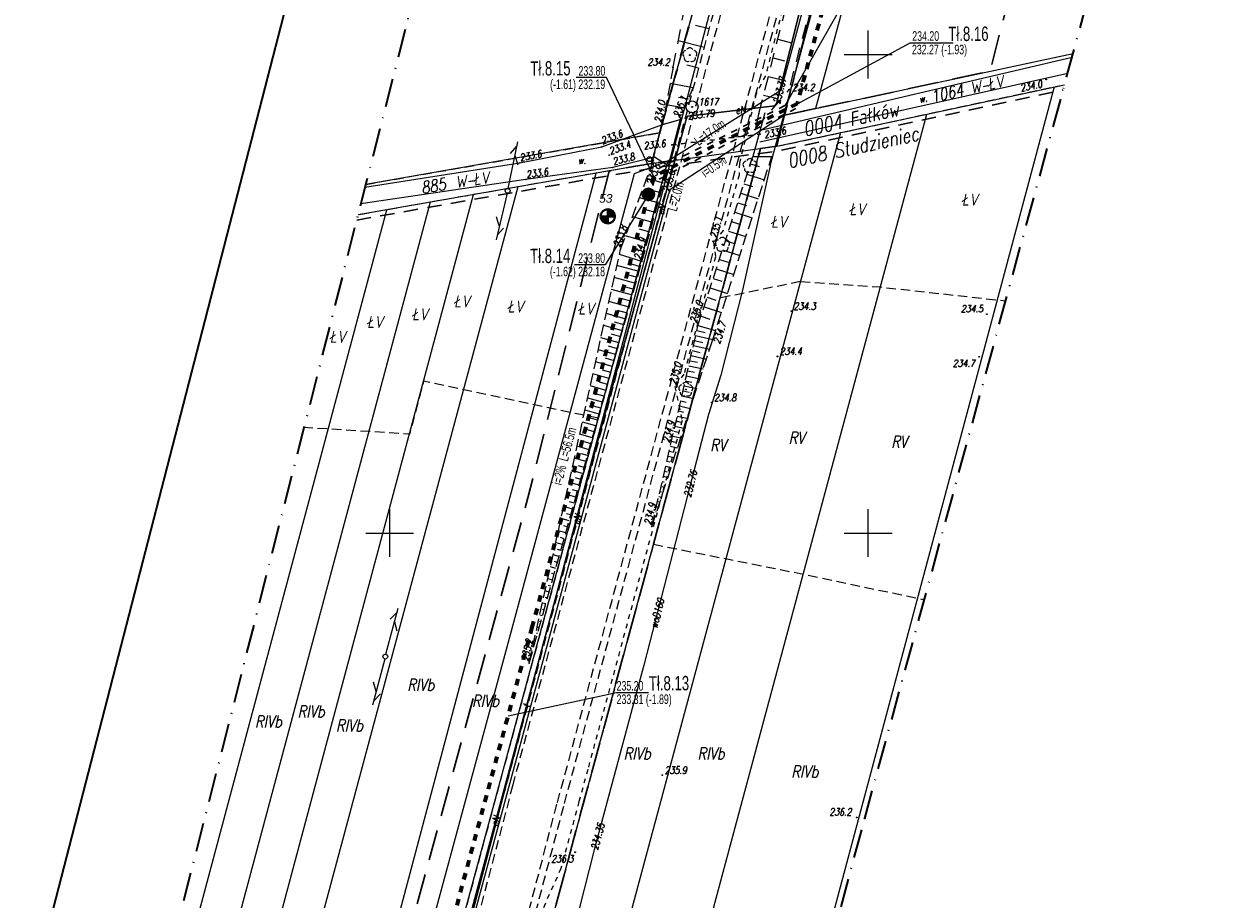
# Model space of a CAD drawing. Header units: millimetres. Extents: x 7436010 to 7436992, y 5663514 to 5666647.
# Tile 46 of 73: x 7436412 to 7436536, y 5664762 to 5664853. Entities that reach past the tile are written whole.
import ezdxf
from ezdxf.enums import TextEntityAlignment as Align

# ---------------------------------------------------------------- set-up
doc = ezdxf.new("R2010")
doc.units = ezdxf.units.MM
doc.header["$PDSIZE"] = 1
for name, pattern in [('$0$HIDDEN', [9.525, 6.35, -3.175]), ('0.7_0.7', [1.4, 0.7, -0.7]), ('1', [0]), ('3', [1, 0.5, -0.5]), ('4', [2.5, 1.5, -1]), ('BUR', [3, 2, -1]), ('GAK', [3.5, 2, -0.75, 0, -0.75]), ('GAO', [2.5, 1.5, -1]), ('GDE', [0]), ('GUZ', [1.5, 1, -0.5]), ('KOR', [2, 1, 1]), ('KOU', [1.5, 1, -0.5]), ('UBE', [0]), ('UPE', [2, 1, 1]), ('UPW', [2, 1, 1]), ('WSD', [1.75, 1.25, -0.5])]:
    doc.linetypes.add(name, pattern=pattern)
for name, color, linetype, lineweight in [('10 SKARPY', 7, 'WSD', 18), ('17 SŁUPY TELEKOMUNIKACYJNE', 30, 'Continuous', 18), ('18 LINIE TELEKOMUNIAKCYJNE', 30, 'Continuous', 18), ('20 PRZEPUST', 7, '3', 30), ('21 KAMIENIE GRANICZNE', 7, 'Continuous', 18), ('5 RÓW PRZYDROŻNY', 7, 'Continuous', 18), ('_BB_Kanalizacja ciśnieniowa - trasa', 44, '0.7_0.7', 70), ('_CC_Studnie 1000 PE SIEĆ', 44, 'Continuous', 40), ('_CC_Tłoczny SIEĆ_opisy', 44, 'BUR', 50), ('_GG_Otwory geologiczne - symbole', 10, 'Continuous', 40), ('_HH_Przewiert_przecisk w rurze osłonowej - trasa', 202, '0.7_0.7', 30), ('_LINIA ROZ.LOKA', 4, '$0$HIDDEN', 30), ('DZIALKI_SYT-WYS_T_0', 7, 'Continuous', 18), ('EDZPD_L_1', 7, 'GDE', 18), ('EUZPU_L_7', 7, 'KOR', 18), ('GG_otwory_geologiczne_geolog', 10, 'Continuous', 40), ('GRANICA OBRĘBU', 7, 'GAO', 30), ('Linie_odn', 7, 'Continuous', 9), ('Linie_opisowe', 7, 'Continuous', 5), ('Numery działek uzupełnienie', 7, 'Continuous', 18), ('obszar odziaływania inwestcyji', 80, 'Continuous', 20), ('Podzial_sekcyjny_krzyze', 7, 'Continuous', 13), ('PunPOMIAR1', 7, 'Continuous', 18), ('RzedPOMIAR1', 7, 'Continuous', 18), ('SDRPK_L_1', 7, 'KOU', 18), ('SDRPT_L_1', 7, '1', 18), ('SIEC_ENERGETYCZNA_L_0', 1, '3', 18), ('SZNPS_T_0', 7, 'Continuous', 18), ('SZNPS_T_3', 7, 'Continuous', 18), ('SZZPZ_T_0', 7, 'Continuous', 18), ('UEEOC_T_0', 1, 'Continuous', 18), ('UEEOO_T_0', 1, 'Continuous', 18), ('UEEPB_L_0', 1, 'UBE', 18), ('UEEPON_L_0', 1, 'UPE', 18), ('UTTOO_T_0', 30, 'Continuous', 18), ('UTTPA_T_3', 30, 'Continuous', 18), ('UTTPO_L_0', 30, '1', 18), ('UWWPO_L_1', 5, '1', 18), ('UŻYTKI LINIE', 96, 'GUZ', 18), ('UŻYTKI OZNACZENIE', 96, 'Continuous', 18), ('WEKTOR RZĘDNE TERENU', 7, 'Continuous', 18), ('WEKTOR RZĘDNE WODOCIĄG wo', 5, 'Continuous', 18), ('WEKTOR WODOCIĄGI wo', 5, 'Continuous', 18), ('WUKOS_T_0', 7, 'Continuous', 18), ('WUKOS_T_1', 7, 'Continuous', 18), ('WUKPS_L_6', 7, '4', 18), ('ZAKRES MAPY', 1, 'GAK', 35)]:
    doc.layers.add(name, color=color, linetype=linetype, lineweight=lineweight)
doc.layers.add('_map', color=7, linetype='Continuous')
doc.layers.add('RAMA WYPLOT', color=3, linetype='Continuous', lineweight=35, plot=False)
doc.styles.add('K1_ACAD', font='romans.shx', dxfattribs={"width": 0.8, "oblique": 12})
doc.styles.add('PLAN 1 pop.', font='ARIALN.TTF', dxfattribs={"width": 0.8})
doc.styles.add('PLAN 2 pop.', font='ARIALN.TTF', dxfattribs={"width": 0.8})

# ---------------------------------------------------------------- blocks, each defined once
blk = doc.blocks.new('OSP')
at = {"linetype": 'Continuous'}
for radius in [0.625, 0.045]:
    blk.add_circle((0, 0), radius, dxfattribs=at)
blk = doc.blocks.new('DLI')
at = {"linetype": 'Continuous'}
blk.add_circle((0, 0), 0.045, dxfattribs=at)
for centre, start, end in [((-0.36, 0.12), 102.1445, 221.86), ((0, 0.38), 30.1401, 149.8599), ((0.36, 0.12), 318.14, 77.8555), ((-0.22, -0.3), 174.1482, 293.8542), ((0.22, -0.3), 246.1458, 5.8518)]:
    blk.add_arc(centre, 0.375, start, end, dxfattribs=at)
blk = doc.blocks.new('SLS')
at = {"linetype": 'Continuous'}
blk.add_circle((0, 0), 0.25, dxfattribs=at)
blk = doc.blocks.new('PLT')
at = {"linetype": 'Continuous'}
for p, q in [((0.25, 0), (5.25, 0)), ((3.76605, 0), (2.9, -0.5)), ((3.9, 0.5), (4.76605, 0))]:
    blk.add_line(p, q, dxfattribs=at)
blk = doc.blocks.new('WSP')
at = {"linetype": 'Continuous'}
blk.add_circle((0, 0), 0.045, dxfattribs=at)
blk = doc.blocks.new('GRT')
at = {"linetype": 'Continuous'}
blk.add_circle((0, 0), 0.25, dxfattribs=at)
blk = doc.blocks.new('STUDZ')
at = {"layer": '10 SKARPY', "linetype": 'WSD'}
for p, q in [((7436474.12, 5664829.65), (7436477.68, 5664839.26)), ((7436482.21, 5664821.67), (7436487.93, 5664839.33)), ((7436483.72, 5664820.13), (7436489.93, 5664839.34)), ((7436476.35, 5664828.36), (7436479.11, 5664838.38)), ((7436464.57, 5664786.39), (7436474.12, 5664829.65)), ((7436464.57, 5664786.39), (7436476.35, 5664828.36)), ((7436477.4, 5664800.67), (7436482.21, 5664821.67)), ((7436477.4, 5664800.67), (7436483.72, 5664820.13))]:
    blk.add_line(p, q, dxfattribs=at)
at = {"layer": '10 SKARPY', "linetype": 'Continuous'}
for p, q in [((7436479.11, 5664838.38), (7436477.68, 5664839.26)), ((7436487.93, 5664839.33), (7436489.93, 5664839.34)), ((7436478.86, 5664837.48), (7436477.94, 5664837.74)), ((7436487.33, 5664837.49), (7436489.14, 5664836.9)), ((7436487.69, 5664838.59), (7436488.6, 5664838.3)), ((7436478.61, 5664836.57), (7436476.86, 5664837.05)), ((7436487.01, 5664836.5), (7436487.92, 5664836.21)), ((7436478.05, 5664834.51), (7436476.12, 5664835.04)), ((7436478.33, 5664835.54), (7436477.41, 5664835.79)), ((7436486.69, 5664835.51), (7436488.5, 5664834.93)), ((7436477.76, 5664833.49), (7436476.76, 5664833.77)), ((7436486.37, 5664834.52), (7436487.28, 5664834.23)), ((7436477.48, 5664832.46), (7436475.38, 5664833.04)), ((7436485.73, 5664832.55), (7436486.64, 5664832.25)), ((7436486.05, 5664833.53), (7436487.86, 5664832.95)), ((7436477.2, 5664831.44), (7436476.1, 5664831.74)), ((7436485.41, 5664831.56), (7436487.22, 5664830.97)), ((7436476.92, 5664830.41), (7436474.63, 5664831.04)), ((7436485.09, 5664830.57), (7436486, 5664830.27)), ((7436476.35, 5664828.36), (7436474, 5664829.09)), ((7436476.63, 5664829.39), (7436475.45, 5664829.71)), ((7436484.77, 5664829.58), (7436486.58, 5664828.99)), ((7436476.06, 5664827.32), (7436473.75, 5664827.96)), ((7436476.2, 5664827.83), (7436475.06, 5664828.15)), ((7436484.13, 5664827.6), (7436485.95, 5664827.01)), ((7436484.45, 5664828.59), (7436485.36, 5664828.3)), ((7436475.71, 5664826.08), (7436473.47, 5664826.7)), ((7436475.88, 5664826.7), (7436474.75, 5664827.02)), ((7436483.81, 5664826.61), (7436484.72, 5664826.32)), ((7436475.36, 5664824.84), (7436473.19, 5664825.44)), ((7436475.53, 5664825.46), (7436474.43, 5664825.77)), ((7436483.49, 5664825.62), (7436485.31, 5664825.04)), ((7436475.01, 5664823.6), (7436472.91, 5664824.19)), ((7436475.19, 5664824.22), (7436474.12, 5664824.52)), ((7436483.17, 5664824.64), (7436484.08, 5664824.34)), ((7436474.66, 5664822.36), (7436472.64, 5664822.93)), ((7436474.84, 5664822.98), (7436473.81, 5664823.27)), ((7436482.53, 5664822.66), (7436483.44, 5664822.36)), ((7436482.85, 5664823.65), (7436484.67, 5664823.06)), ((7436474.32, 5664821.12), (7436472.36, 5664821.67)), ((7436474.49, 5664821.74), (7436473.49, 5664822.02)), ((7436482.21, 5664821.67), (7436484.05, 5664821.15)), ((7436473.97, 5664819.88), (7436472.08, 5664820.41)), ((7436474.14, 5664820.5), (7436473.18, 5664820.77)), ((7436481.85, 5664820.12), (7436482.72, 5664819.92)), ((7436481.97, 5664820.64), (7436483.75, 5664820.23)), ((7436482.09, 5664821.16), (7436482.96, 5664820.96)), ((7436473.62, 5664818.64), (7436471.8, 5664819.15)), ((7436473.79, 5664819.26), (7436472.87, 5664819.52)), ((7436481.61, 5664819.07), (7436482.43, 5664818.88)), ((7436481.73, 5664819.59), (7436483.42, 5664819.2)), ((7436473.27, 5664817.39), (7436471.52, 5664817.89)), ((7436473.45, 5664818.01), (7436472.55, 5664818.27)), ((7436481.37, 5664818.01), (7436482.15, 5664817.84)), ((7436481.49, 5664818.54), (7436483.09, 5664818.18)), ((7436472.92, 5664816.15), (7436471.24, 5664816.63)), ((7436473.1, 5664816.77), (7436472.24, 5664817.02)), ((7436481.01, 5664816.44), (7436482.42, 5664816.12)), ((7436481.13, 5664816.96), (7436481.86, 5664816.8)), ((7436481.25, 5664817.49), (7436482.75, 5664817.15)), ((7436472.58, 5664814.91), (7436470.97, 5664815.37)), ((7436472.75, 5664815.53), (7436471.93, 5664815.77)), ((7436480.77, 5664815.39), (7436482.08, 5664815.09)), ((7436480.89, 5664815.91), (7436481.57, 5664815.76)), ((7436472.23, 5664813.67), (7436470.69, 5664814.11)), ((7436472.4, 5664814.29), (7436471.61, 5664814.52)), ((7436480.53, 5664814.34), (7436481.75, 5664814.06)), ((7436480.65, 5664814.86), (7436481.28, 5664814.72)), ((7436471.88, 5664812.43), (7436470.41, 5664812.85)), ((7436472.05, 5664813.05), (7436471.3, 5664813.27)), ((7436480.17, 5664812.76), (7436480.71, 5664812.64)), ((7436480.29, 5664813.28), (7436481.41, 5664813.03)), ((7436480.41, 5664813.81), (7436480.99, 5664813.68)), ((7436471.53, 5664811.19), (7436470.13, 5664811.59)), ((7436471.71, 5664811.81), (7436470.99, 5664812.02)), ((7436479.93, 5664811.71), (7436480.42, 5664811.59)), ((7436480.05, 5664812.23), (7436481.08, 5664812)), ((7436471.18, 5664809.95), (7436469.85, 5664810.33)), ((7436471.36, 5664810.57), (7436470.68, 5664810.77)), ((7436479.57, 5664810.13), (7436480.41, 5664809.94)), ((7436479.69, 5664810.66), (7436480.13, 5664810.55)), ((7436479.81, 5664811.18), (7436480.74, 5664810.97)), ((7436470.84, 5664808.71), (7436469.58, 5664809.07)), ((7436471.01, 5664809.33), (7436470.36, 5664809.52)), ((7436479.33, 5664809.08), (7436480.08, 5664808.91)), ((7436479.45, 5664809.6), (7436479.84, 5664809.51)), ((7436470.49, 5664807.47), (7436469.3, 5664807.81)), ((7436470.66, 5664808.09), (7436470.05, 5664808.27)), ((7436479.09, 5664808.03), (7436479.74, 5664807.88)), ((7436479.21, 5664808.55), (7436479.56, 5664808.47)), ((7436470.14, 5664806.23), (7436469.02, 5664806.55)), ((7436470.31, 5664806.85), (7436469.74, 5664807.02)), ((7436478.72, 5664806.45), (7436478.98, 5664806.39)), ((7436478.84, 5664806.98), (7436479.41, 5664806.85)), ((7436478.96, 5664807.5), (7436479.27, 5664807.43)), ((7436469.79, 5664804.99), (7436468.74, 5664805.29)), ((7436469.97, 5664805.61), (7436469.42, 5664805.77)), ((7436478.48, 5664805.4), (7436478.69, 5664805.35)), ((7436478.6, 5664805.93), (7436479.07, 5664805.82)), ((7436469.44, 5664803.75), (7436468.46, 5664804.03)), ((7436469.62, 5664804.37), (7436469.11, 5664804.52)), ((7436478.24, 5664804.35), (7436478.41, 5664804.31)), ((7436478.36, 5664804.87), (7436478.74, 5664804.79)), ((7436469.1, 5664802.51), (7436468.19, 5664802.77)), ((7436469.27, 5664803.13), (7436468.8, 5664803.27)), ((7436477.88, 5664802.77), (7436478.07, 5664802.73)), ((7436478, 5664803.3), (7436478.12, 5664803.27)), ((7436478.12, 5664803.82), (7436478.4, 5664803.76)), ((7436468.75, 5664801.27), (7436467.91, 5664801.51)), ((7436468.92, 5664801.89), (7436468.48, 5664802.02)), ((7436477.64, 5664801.72), (7436477.73, 5664801.7)), ((7436477.76, 5664802.25), (7436477.83, 5664802.23)), ((7436468.4, 5664800.03), (7436467.63, 5664800.25)), ((7436468.57, 5664800.65), (7436468.17, 5664800.77)), ((7436477.4, 5664800.67), (7436477.4, 5664800.67)), ((7436477.52, 5664801.2), (7436477.54, 5664801.19)), ((7436468.05, 5664798.79), (7436467.35, 5664798.99)), ((7436468.22, 5664799.41), (7436467.86, 5664799.52)), ((7436467.7, 5664797.55), (7436467.07, 5664797.73)), ((7436467.88, 5664798.17), (7436467.54, 5664798.27)), ((7436467.35, 5664796.31), (7436466.79, 5664796.47)), ((7436467.53, 5664796.93), (7436467.23, 5664797.02)), ((7436467.18, 5664795.69), (7436466.92, 5664795.77)), ((7436467.01, 5664795.07), (7436466.52, 5664795.21)), ((7436466.83, 5664794.45), (7436466.61, 5664794.52)), ((7436466.66, 5664793.83), (7436466.24, 5664793.95)), ((7436466.48, 5664793.21), (7436466.29, 5664793.27)), ((7436466.31, 5664792.59), (7436465.96, 5664792.69)), ((7436466.14, 5664791.97), (7436465.98, 5664792.02)), ((7436465.79, 5664790.73), (7436465.67, 5664790.77)), ((7436465.96, 5664791.35), (7436465.68, 5664791.43)), ((7436465.44, 5664789.49), (7436465.35, 5664789.52)), ((7436465.61, 5664790.11), (7436465.4, 5664790.17)), ((7436465.09, 5664788.25), (7436465.04, 5664788.27)), ((7436465.27, 5664788.87), (7436465.13, 5664788.91)), ((7436464.74, 5664787.01), (7436464.73, 5664787.02)), ((7436464.92, 5664787.63), (7436464.85, 5664787.65)), ((7436464.57, 5664786.39), (7436464.57, 5664786.39))]:
    blk.add_line(p, q, dxfattribs=at)
at = {"layer": '10 SKARPY', "flags": 128}
blk.add_lwpolyline([(7436479.62, 5664848.68), (7436478.51, 5664842.7), (7436480.34, 5664843.2), (7436481.72, 5664846.53)], dxfattribs=at)
at = {"layer": '10 SKARPY', "linetype": 'Continuous', "flags": 128}
for points in [[(7436481.72, 5664846.53), (7436479.3, 5664846.98)], [(7436480.19, 5664845.56), (7436481.24, 5664845.37)], [(7436480.83, 5664844.39), (7436478.89, 5664844.75)], [(7436479.74, 5664843.82), (7436480.55, 5664843.69)]]:
    blk.add_lwpolyline(points, dxfattribs=at)
at = {"layer": '20 PRZEPUST', "flags": 128}
blk.add_lwpolyline([(7436479.48, 5664840.55), (7436488.72, 5664841.68)], dxfattribs=at)
at = {"layer": '5 RÓW PRZYDROŻNY'}
for p, q in [((7436472.18, 5664840.35), (7436478.51, 5664842.7)), ((7436480.34, 5664843.2), (7436479.11, 5664838.38)), ((7436463.61, 5664838.68), (7436472.18, 5664840.35)), ((7436477.68, 5664839.26), (7436473.3, 5664838.18)), ((7436479.11, 5664838.38), (7436477.68, 5664839.26)), ((7436473.3, 5664838.18), (7436464.24, 5664836.93))]:
    blk.add_line(p, q, dxfattribs=at)
at = {"layer": '5 RÓW PRZYDROŻNY', "flags": 128}
blk.add_lwpolyline([(7436478.51, 5664842.7), (7436480.34, 5664843.2)], dxfattribs=at)
at = {"layer": 'EDZPD_L_1'}
for p, q in [((7436490.44, 5664840.41), (7436518.84, 5664953.13)), ((7436477.36, 5664838.62), (7436507.75, 5664949.8)), ((7436491.26, 5664843.65), (7436521.41, 5664850.1)), ((7436519.42, 5664846.61), (7436458.29, 5664617.97)), ((7436490.44, 5664840.41), (7436520.52, 5664846.85)), ((7436446.42, 5664621.36), (7436506.12, 5664843.76)), ((7436497.12, 5664841.84), (7436438.39, 5664623.65)), ((7436478.23, 5664841.82), (7436447.5, 5664836.43)), ((7436430.81, 5664625.85), (7436488.74, 5664840.18)), ((7436477.36, 5664838.62), (7436490.44, 5664840.41)), ((7436422.1, 5664628.13), (7436479.06, 5664838.86)), ((7436308.64, 5664225.4), (7436471.59, 5664837.61)), ((7436477.36, 5664838.62), (7436446.69, 5664833.24)), ((7436296.41, 5664228.94), (7436458.77, 5664835.36)), ((7436463.4, 5664836.18), (7436299.92, 5664227.92)), ((7436454.24, 5664834.57), (7436292.29, 5664230.13)), ((7436391.75, 5664617.13), (7436449.7, 5664833.77))]:
    blk.add_line(p, q, dxfattribs=at)
at = {"layer": 'EUZPU_L_7'}
for p, q in [((7436521.3, 5664849.69), (7436488.9, 5664842.09)), ((7436488.67, 5664840.89), (7436520.85, 5664848.04)), ((7436447.42, 5664836.14), (7436463.61, 5664838.68)), ((7436464.24, 5664836.93), (7436446.98, 5664834.4))]:
    blk.add_line(p, q, dxfattribs=at)
at = {"layer": 'GRANICA OBRĘBU', "flags": 128}
blk.add_lwpolyline([(7436446.55, 5664832.71), (7436477.44, 5664838.13), (7436490.53, 5664839.92), (7436520.37, 5664846.3)], dxfattribs=at)
at = {"layer": 'Podzial_sekcyjny_krzyze', "color": 7, "lineweight": 13}
for p, q in [((7436500, 5664847.5), (7436500, 5664852.5)), ((7436497.5, 5664850), (7436502.5, 5664850)), ((7436450, 5664797.5), (7436450, 5664802.5)), ((7436500, 5664797.5), (7436500, 5664802.5)), ((7436447.5, 5664800), (7436452.5, 5664800)), ((7436497.5, 5664800), (7436502.5, 5664800))]:
    blk.add_line(p, q, dxfattribs=at)
at = {"layer": 'PunPOMIAR1'}
for p in [(7436478.51, 5664842.7), (7436480.34, 5664843.2), (7436488.72, 5664841.68), (7436472.18, 5664840.35), (7436479.48, 5664840.55), (7436472.92, 5664839.47), (7436477.68, 5664839.26), (7436463.61, 5664838.68), (7436473.3, 5664838.18), (7436479.11, 5664838.38), (7436464.24, 5664836.93), (7436474.12, 5664829.65), (7436476.35, 5664828.36), (7436482.21, 5664821.67), (7436483.72, 5664820.13), (7436477.4, 5664800.67), (7436464.57, 5664786.39)]:
    blk.add_point(p, dxfattribs=at)
at = {"layer": 'RAMA WYPLOT', "flags": 128}
blk.add_lwpolyline([(7436274.44, 5664216.5), (7436499.65, 5665089.51), (7436635.21, 5665054.54), (7436410, 5664181.53)], close=True, dxfattribs=at)
at = {"layer": 'SDRPK_L_1'}
for p, q in [((7436497.43, 5664905.07), (7436461.94, 5664772.82)), ((7436498.24, 5664904.9), (7436462.86, 5664773.69)), ((7436467.53, 5664771.86), (7436503.2, 5664903.96)), ((7436468.26, 5664771.76), (7436503.9, 5664903.8)), ((7436462.86, 5664773.69), (7436433.51, 5664662.21)), ((7436461.94, 5664772.82), (7436432.77, 5664662.45)), ((7436438.18, 5664660.46), (7436467.53, 5664771.86)), ((7436438.87, 5664660.26), (7436468.26, 5664771.76))]:
    blk.add_line(p, q, dxfattribs=at)
at = {"layer": 'SDRPT_L_1'}
for p, q in [((7436489.2, 5664843.9), (7436487.93, 5664839.33)), ((7436480.42, 5664843.08), (7436479.16, 5664838.37))]:
    blk.add_line(p, q, dxfattribs=at)
at = {"layer": 'SIEC_ENERGETYCZNA_L_0'}
for p, q in [((7436494.21, 5664867.17), (7436489.27, 5664847.79)), ((7436489.27, 5664847.79), (7436488.3, 5664845.92)), ((7436488.3, 5664845.92), (7436486.55, 5664838.66)), ((7436486.55, 5664838.66), (7436486.5, 5664837.41)), ((7436486.5, 5664837.41), (7436484.85, 5664831.63)), ((7436484.85, 5664831.63), (7436483.85, 5664830.38)), ((7436483.85, 5664830.38), (7436484.05, 5664828.84)), ((7436484.05, 5664828.84), (7436482.72, 5664824.01)), ((7436482.72, 5664824.01), (7436480.75, 5664816.61)), ((7436480.75, 5664816.61), (7436479.79, 5664815.31)), ((7436479.79, 5664815.31), (7436480.55, 5664811.75)), ((7436480.55, 5664811.75), (7436470.69, 5664775.3)), ((7436470.69, 5664775.3), (7436469.78, 5664771.94)), ((7436469.78, 5664771.94), (7436467.89, 5664764.97)), ((7436467.89, 5664764.97), (7436464.23, 5664756.74))]:
    blk.add_line(p, q, dxfattribs=at)
at = {"layer": 'UEEPB_L_0'}
for p, q in [((7436503.59, 5664897.09), (7436490.41, 5664844.87)), ((7436490.24, 5664844.64), (7436481.13, 5664843.56)), ((7436490.41, 5664844.87), (7436490.24, 5664844.64)), ((7436480.98, 5664843.21), (7436473.05, 5664814.44)), ((7436481.13, 5664843.56), (7436480.98, 5664843.21)), ((7436473.05, 5664814.44), (7436453.77, 5664742.81))]:
    blk.add_line(p, q, dxfattribs=at)
at = {"layer": 'UEEPON_L_0'}
for p, q in [((7436490.41, 5664844.87), (7436503.59, 5664897.09)), ((7436481.13, 5664843.56), (7436490.24, 5664844.64)), ((7436490.24, 5664844.64), (7436490.41, 5664844.87)), ((7436473.05, 5664814.44), (7436480.98, 5664843.21)), ((7436480.98, 5664843.21), (7436481.13, 5664843.56)), ((7436453.77, 5664742.81), (7436473.05, 5664814.44))]:
    blk.add_line(p, q, dxfattribs=at)
at = {"layer": 'UTTPO_L_0'}
blk.add_line((7436449.91, 5664727.04), (7436513.15, 5664967.2), dxfattribs=at)
at = {"layer": 'UŻYTKI LINIE', "flags": 128}
for points in [[(7436507.75, 5664949.8), (7436478.23, 5664841.82), (7436477.36, 5664838.62)], [(7436519.55, 5664949.05), (7436517.85, 5664949.2), (7436491.26, 5664843.65)], [(7436491.26, 5664843.65), (7436521.41, 5664850.1)], [(7436488.74, 5664840.18), (7436490.44, 5664840.41), (7436497.12, 5664841.84), (7436506.12, 5664843.77), (7436519.42, 5664846.61), (7436520.52, 5664846.85)], [(7436491.26, 5664843.65), (7436490.44, 5664840.41)], [(7436447.5, 5664836.43), (7436478.23, 5664841.82)], [(7436488.74, 5664840.18), (7436430.81, 5664625.85)], [(7436479.06, 5664838.86), (7436422.1, 5664628.13), (7436378.19, 5664460.69), (7436350.29, 5664354.27), (7436315.04, 5664223.54), (7436300.4, 5664167.92)], [(7436479.06, 5664838.86), (7436477.36, 5664838.62)], [(7436477.36, 5664838.62), (7436471.59, 5664837.61), (7436463.4, 5664836.18), (7436458.77, 5664835.36), (7436454.24, 5664834.57), (7436449.7, 5664833.77), (7436446.69, 5664833.24)], [(7436492.93, 5664826.28), (7436484.51, 5664824.55)], [(7436492.93, 5664826.28), (7436501.27, 5664825.71), (7436514.37, 5664824.26)], [(7436471.8, 5664811.99), (7436453.55, 5664815.87), (7436452.07, 5664810.34), (7436441.04, 5664811.03)], [(7436477.56, 5664798.83), (7436493.22, 5664795.71), (7436505.86, 5664793.04)]]:
    blk.add_lwpolyline(points, dxfattribs=at)
at = {"layer": 'WEKTOR WODOCIĄGI wo'}
blk.add_line((7436489.76, 5664838.36), (7436509.2, 5664910.2), dxfattribs=at)
at = {"layer": 'WEKTOR WODOCIĄGI wo', "flags": 128}
for points in [[(7436489.76, 5664838.36), (7436486.88, 5664825.37)], [(7436486.88, 5664825.37), (7436484.59, 5664816.51), (7436483.31, 5664812.4), (7436481.09, 5664803.78), (7436476.56, 5664786.21), (7436471.38, 5664766.92), (7436466.71, 5664748.54), (7436463.51, 5664735.81), (7436461.38, 5664727.4), (7436454.44, 5664700.01), (7436452.05, 5664690.71), (7436447.34, 5664672.7), (7436446.39, 5664669.12), (7436445.45, 5664666.11), (7436442.44, 5664654.72), (7436439.79, 5664644.22), (7436436, 5664629.82), (7436434.49, 5664624.15), (7436432.02, 5664615)]]:
    blk.add_lwpolyline(points, dxfattribs=at)
at = {"layer": 'WUKPS_L_6'}
for p, q in [((7436488.58, 5664843.84), (7436499.47, 5664886.62)), ((7436496.61, 5664865.2), (7436491.69, 5664846.26)), ((7436479.62, 5664848.68), (7436481.71, 5664859.38)), ((7436483.39, 5664852.69), (7436481.97, 5664853.04)), ((7436490.55, 5664851.59), (7436492.92, 5664850.98)), ((7436482.27, 5664848.59), (7436481.04, 5664848.9)), ((7436490.06, 5664849.65), (7436491.24, 5664849.35)), ((7436489.56, 5664847.71), (7436491.92, 5664847.11)), ((7436488.26, 5664842.29), (7436491.69, 5664846.26)), ((7436489.07, 5664845.77), (7436490.24, 5664845.47)), ((7436488.26, 5664842.29), (7436488.58, 5664843.84)), ((7436480.25, 5664842.36), (7436479.93, 5664841.15))]:
    blk.add_line(p, q, dxfattribs=at)
at = {"layer": 'WUKPS_L_6', "linetype": 'Continuous'}
blk.add_line((7436482.91, 5664850.75), (7436480.16, 5664851.43), dxfattribs=at)
at = {"layer": 'WUKPS_L_6'}
blk.add_point((7436488.58, 5664843.84), dxfattribs=at)
at = {"layer": 'ZAKRES MAPY', "ltscale": 1.5}
for points in [[(7436630.66, 5665497.39), (7436531.49, 5665129.94), (7436517.51, 5665111.87), (7436374.97, 5664551.12), (7436314.26, 5664327.89)], [(7436335.23, 5664148.26), (7436432.26, 5664518.01), (7436499.64, 5664770.19), (7436618.18, 5665205.39)]]:
    blk.add_lwpolyline(points, dxfattribs=at)
at = {"layer": '17 SŁUPY TELEKOMUNIKACYJNE', "rotation": 0.06187149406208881}
blk.add_blockref('SLS', (7436449.54, 5664787.09), dxfattribs=at)
at = {"layer": '18 LINIE TELEKOMUNIAKCYJNE', "linetype": 'Continuous'}
for rotation in [75.27178577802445, 255.3156744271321]:
    blk.add_blockref('PLT', (7436449.54, 5664787.09), dxfattribs=dict(at, rotation=rotation))
at = {"layer": '21 KAMIENIE GRANICZNE'}
blk.add_blockref('GRT', (7436477.14, 5664839.07), dxfattribs=at)
at = {"layer": 'SZNPS_T_0', "rotation": 0.06249987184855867}
blk.add_blockref('OSP', (7436481.6, 5664844.52), dxfattribs=at)
at = {"layer": 'SZZPZ_T_0', "rotation": 0.06247255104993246}
blk.add_blockref('DLI', (7436481.36, 5664849.94), dxfattribs=at)
at = {"layer": 'SZZPZ_T_0'}
for p in [(7436487.65, 5664838.37), (7436484.77, 5664830.14), (7436480.94, 5664815)]:
    blk.add_blockref('DLI', p, dxfattribs=at)
at = {"layer": 'UTTPA_T_3'}
for name, rotation in [('PLT', 78.35889810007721), ('PLT', 256.5563137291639), ('SLS', 0.06187149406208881)]:
    blk.add_blockref(name, (7436462.33, 5664835.75), dxfattribs=dict(at, rotation=rotation))
at = {"layer": 'WEKTOR RZĘDNE TERENU', "rotation": 0.06340145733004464}
for p in [(7436518.59, 5664847.39), (7436491.97, 5664823.18), (7436512.39, 5664822.87), (7436490.52, 5664818.46), (7436511.6, 5664818.41), (7436483.65, 5664813.63), (7436478.49, 5664774.7), (7436498.8, 5664770.28), (7436469.37, 5664766.65)]:
    blk.add_blockref('WSP', p, dxfattribs=at)
at = {"layer": 'WUKOS_T_0'}
for p, rotation in [((7436479.57, 5664848.68), 0.06241790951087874), ((7436491.75, 5664846.34), 0.06285504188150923)]:
    blk.add_blockref('WSP', p, dxfattribs=dict(at, rotation=rotation))
for p in [(7436483.8, 5664830.48), (7436479.97, 5664815.27), (7436479.97, 5664811.64)]:
    blk.add_blockref('WSP', p, dxfattribs=at)
at = {"layer": '5 RÓW PRZYDROŻNY', "style": 'K1_ACAD', "oblique": 12, "width": 0.8}
for rotation, p in [(12.5347, (7436505.73, 5664845.38)), (4.482, (7436470.07, 5664838.94))]:
    blk.add_text('w.', height=0.75, rotation=rotation, dxfattribs=at).set_placement(p, align=Align.MIDDLE)
at = {"layer": 'DZIALKI_SYT-WYS_T_0', "style": 'K1_ACAD', "oblique": 12, "width": 0.8}
blk.add_text('1064', height=1.25, rotation=12.5347, dxfattribs=at).set_placement((7436508.23, 5664845.96), align=Align.MIDDLE)
at = {"layer": 'GRANICA OBRĘBU', "style": 'K1_ACAD', "oblique": 12, "width": 0.8}
for s, p in [('0004 Fałków', (7436493.05, 5664842.91)), ('0008 Studzieniec', (7436491.41, 5664839.59))]:
    blk.add_text(s, height=1.5, rotation=12.0751, dxfattribs=at).set_placement(p, align=Align.TOP_LEFT)
at = {"layer": 'Numery działek uzupełnienie', "style": 'K1_ACAD', "oblique": 12, "width": 0.8}
blk.add_text('885', height=1.25, rotation=9.9497, dxfattribs=at).set_placement((7436453.18, 5664836.67), align=Align.TOP_LEFT)
at = {"layer": 'RzedPOMIAR1', "style": 'K1_ACAD', "oblique": 12, "width": 0.8}
for s, rotation, p in [('234.0', 79.5003, (7436478.4, 5664842.83)), ('235.1', 67.4854, (7436480.27, 5664843.34)), ('233.6', 20.3673, (7436472.25, 5664840.62)), ('233.6', 12.1366, (7436489.2, 5664841.23)), ('233.6', 11.0268, (7436463.66, 5664838.84)), ('233.4', 20.3673, (7436473.08, 5664839.52)), ('233.6', 6.9723, (7436476.57, 5664840.08)), ('233.8', 13.8514, (7436473.4, 5664838.44)), ('233.6', 7.8555, (7436464.31, 5664837.09)), ('233.8', 69.673, (7436477.49, 5664836.24)), ('235.0', 74.5998, (7436479.24, 5664835.56)), ('233.8', 69.673, (7436474.04, 5664829.8)), ('234.9', 74.5998, (7436476.22, 5664828.49)), ('235.0', 72.0531, (7436482.04, 5664821.89)), ('234.7', 72.0866, (7436484.49, 5664819.69)), ('234.9', 77.0991, (7436477.31, 5664800.78)), ('235.2', 77.5512, (7436464.48, 5664786.55))]:
    blk.add_text(s, height=0.75, rotation=rotation, dxfattribs=at).set_placement(p)
at = {"layer": 'SZNPS_T_3', "style": 'K1_ACAD', "oblique": 12, "width": 0.8}
blk.add_text('1617', height=0.75, rotation=0.0625, dxfattribs=at).set_placement((7436482.28, 5664844.68))
at = {"layer": 'UEEOC_T_0', "style": 'K1_ACAD', "oblique": 12, "width": 0.8}
for s, rotation, p in [('233.37', 75.8348, (7436490.41, 5664844.87)), ('233.79', 6.7609, (7436481.13, 5664843.56))]:
    blk.add_text(s, height=0.75, rotation=rotation, dxfattribs=at).set_placement(p, align=Align.MIDDLE_LEFT)
at = {"layer": 'UEEOO_T_0', "style": 'K1_ACAD', "oblique": 12, "width": 0.8}
for rotation, p in [(6.7609, (7436486.64, 5664844.21)), (74.59, (7436478.39, 5664833.8)), (74.9353, (7436469.55, 5664801.44)), (74.9353, (7436461.06, 5664769.9))]:
    blk.add_text('eN', height=0.75, rotation=rotation, dxfattribs=at).set_placement(p, align=Align.MIDDLE)
at = {"layer": 'UTTOO_T_0', "style": 'K1_ACAD', "oblique": 12, "width": 0.8}
blk.add_text('t', height=0.75, rotation=75.1717, dxfattribs=at).set_placement((7436464.59, 5664781.71))
at = {"layer": 'UŻYTKI OZNACZENIE', "style": 'K1_ACAD', "oblique": 12, "width": 0.8}
for rotation, p in [(12.5347, (7436510.52, 5664847.08)), (8.3348, (7436456.78, 5664837.27))]:
    blk.add_text('W-ŁV', height=1.25, rotation=rotation, dxfattribs=at).set_placement(p, align=Align.TOP_LEFT)
for s, p in [('ŁV', (7436509.77, 5664835.46)), ('ŁV', (7436498.02, 5664834.46)), ('ŁV', (7436489.83, 5664833.15)), ('ŁV', (7436456.71, 5664824.83)), ('ŁV', (7436462.31, 5664824.29)), ('ŁV', (7436469.69, 5664824.07)), ('ŁV', (7436447.62, 5664822.68)), ('ŁV', (7436452.32, 5664823.48)), ('ŁV', (7436443.72, 5664821.14)), ('RV', (7436491.69, 5664810.59)), ('RV', (7436502.4, 5664810.17)), ('RV', (7436483.48, 5664809.8)), ('RIVb', (7436451.83, 5664784.77)), ('RIVb', (7436458.6, 5664783.09)), ('RIVb', (7436440.37, 5664781.98)), ('RIVb', (7436435.91, 5664780.93)), ('RIVb', (7436444.39, 5664780.53)), ('RIVb', (7436474.45, 5664777.59)), ('RIVb', (7436482.16, 5664777.6)), ('RIVb', (7436491.97, 5664775.7))]:
    blk.add_text(s, height=1.25, dxfattribs=at).set_placement(p, align=Align.TOP_LEFT)
at = {"layer": 'WEKTOR RZĘDNE TERENU', "style": 'K1_ACAD', "oblique": 12, "width": 0.8}
for s, rotation, p in [('234.0', 11.2503, (7436515.96, 5664846.13)), ('234.3', 0.0634, (7436492.2, 5664823.33)), ('234.5', 0.0634, (7436509.68, 5664823.07)), ('234.4', 0.0634, (7436490.75, 5664818.62)), ('234.7', 0.0634, (7436508.83, 5664817.36)), ('234.8', 0.0634, (7436483.89, 5664813.78)), ('235.9', 0.0634, (7436478.73, 5664774.85)), ('236.2', 0.0634, (7436495.94, 5664770.49)), ('236.3', 0.0634, (7436466.88, 5664765.59))]:
    blk.add_text(s, height=0.75, rotation=rotation, dxfattribs=at).set_placement(p)
at = {"layer": 'WEKTOR RZĘDNE WODOCIĄG wo', "style": 'K1_ACAD', "oblique": 12, "width": 0.8}
for s, rotation, p in [('232.76', 75.6685, (7436481.09, 5664803.78)), ('234.35', 75.0258, (7436471.38, 5664766.92))]:
    blk.add_text(s, height=0.75, rotation=rotation, dxfattribs=at).set_placement(p, align=Align.MIDDLE_LEFT)
at = {"layer": 'WEKTOR WODOCIĄGI wo', "style": 'K1_ACAD', "oblique": 12, "width": 0.8}
blk.add_text('woD160', height=0.75, rotation=75.6116, dxfattribs=at).set_placement((7436477.96, 5664791.61), align=Align.MIDDLE)
at = {"layer": 'WUKOS_T_1', "style": 'K1_ACAD', "oblique": 12, "width": 0.8}
blk.add_text('234.2', height=0.75, rotation=0.0624, dxfattribs=at).set_placement((7436479.26, 5664849.22), align=Align.MIDDLE_RIGHT)
for s, rotation, p in [('234.2', 0.0629, (7436492.08, 5664846.19)), ('235.1', 74.8892, (7436484.16, 5664830.73)), ('235.0', 74.8948, (7436479.91, 5664815.46))]:
    blk.add_text(s, height=0.75, rotation=rotation, dxfattribs=at).set_placement(p)
blk.add_text('234.9', height=0.75, rotation=74.8948, dxfattribs=at).set_placement((7436478.49, 5664809.57), align=Align.TOP_LEFT)
blk = doc.blocks.new('A$C759113EB')
at = {"linetype": '1'}
h = blk.add_hatch(color=1, dxfattribs=at)
h.dxf.hatch_style = 1
h.paths.add_polyline_path([(1.5, 1.5), (3, 1.5, 0.414214), (1.5, 3)])
h.paths.add_polyline_path([(1.5, 1.5), (0, 1.5, 0.414214), (1.5, 0)])
at = {"layer": 'GG_otwory_geologiczne_geolog', "color": 10}
for p, q in [((1.5, 3), (1.5, 0)), ((0, 1.5), (3, 1.5))]:
    blk.add_line(p, q, dxfattribs=at)
at = {"layer": 'GG_otwory_geologiczne_geolog', "color": 1}
for start, end in [(90, 180), (270, 0)]:
    blk.add_arc((1.5, 1.5), 1.5, start, end, dxfattribs=at)
at = {"layer": 'GG_otwory_geologiczne_geolog', "color": 10}
for start, end in [(0, 90), (180, 270)]:
    blk.add_arc((1.5, 1.5), 1.5, start, end, dxfattribs=at)

msp = doc.modelspace()

# ---------------------------------------------------------------- hatches: boundary and pattern name
at = {"layer": '_CC_Studnie 1000 PE SIEĆ', "lineweight": 40}
h = msp.add_hatch(color=253, dxfattribs=at)
h.dxf.hatch_style = 1
edge = h.paths.add_edge_path()
edge.add_arc((7436477.03, 5664835.39), 0.601, 0, 360)

# ---------------------------------------------------------------- linework, layer by layer
at = {"layer": '_BB_Kanalizacja ciśnieniowa - trasa'}
msp.add_lwpolyline([(7436586.21, 5665201.89), (7436575.27, 5665161.49), (7436567.17, 5665126.77), (7436555.88, 5665084.32), (7436541.9, 5665088.03), (7436532.57, 5665051.29), (7436507.46, 5664952.47), (7436520.49, 5664950.76), (7436516.15, 5664933.38), (7436510.17, 5664909.96), (7436492.57, 5664844.86), (7436477.59, 5664837.26), (7436477.03, 5664835.39), (7436464.86, 5664790.14), (7436456.01, 5664757.43), (7436447.45, 5664725.73), (7436440.97, 5664701.75), (7436430.52, 5664663.09), (7436420.3, 5664625.08), (7436401.25, 5664552.57), (7436390.78, 5664512.64), (7436347.69, 5664347.78)], dxfattribs=at)
at = {"layer": '_CC_Studnie 1000 PE SIEĆ'}
msp.add_circle((7436477.03, 5664835.39), 0.601, dxfattribs=at)
at = {"layer": '_HH_Przewiert_przecisk w rurze osłonowej - trasa'}
for points in [[(7436478.16, 5664838.11), (7436491.87, 5664844.97)], [(7436478.15, 5664836.98), (7436492.49, 5664844.39)]]:
    msp.add_lwpolyline(points, dxfattribs=at)
at = {"layer": '_LINIA ROZ.LOKA', "ltscale": 0.5, "flags": 128}
msp.add_lwpolyline([(7436769.82, 5666386.17), (7436785.63, 5666401.9), (7436777.17, 5666339.85), (7436769.64, 5666284.84), (7436763.69, 5666241.33), (7436758.71, 5666204.87), (7436747, 5666120.48), (7436746.67, 5666118.16), (7436746, 5666112.25), (7436742.68, 5666086.95), (7436737.87, 5666050.31), (7436735.79, 5666034.48), (7436729.16, 5665983.96), (7436725.41, 5665955.37), (7436721.16, 5665922.94), (7436716.68, 5665892.75), (7436714.65, 5665879.5), (7436710.7, 5665853.65), (7436705.91, 5665822.36), (7436701.24, 5665791.78), (7436696.68, 5665761.99), (7436693.36, 5665740.28), (7436692.49, 5665734.57), (7436691.24, 5665725.21), (7436686.82, 5665692.28), (7436686.24, 5665687.98), (7436687.02, 5665687.87), (7436687.8, 5665687.76), (7436688.43, 5665687.68), (7436689.73, 5665687.5), (7436691.7, 5665687.22), (7436695.05, 5665686.76), (7436699.59, 5665686.13), (7436703.87, 5665685.5), (7436710.05, 5665684.69), (7436704.14, 5665626.72), (7436692.35, 5665554.03), (7436684.4, 5665507.89), (7436678.95, 5665476.38), (7436678.11, 5665452.58), (7436669.82, 5665424.53), (7436658.74, 5665384.42), (7436649.92, 5665353.22), (7436656.07, 5665352.41), (7436640.53, 5665294.18), (7436627.07, 5665248.66), (7436617.8, 5665220.56), (7436609.03, 5665184.74), (7436597.09, 5665145.04), (7436586.74, 5665104.18), (7436580.26, 5665077.61), (7436551.4, 5665080.63), (7436544.13, 5665053.46), (7436541.65, 5665043.68), (7436535.65, 5665019.89), (7436527.28, 5664986.71), (7436518.85, 5664953.13), (7436540.24, 5664951.29), (7436527.27, 5664905.09), (7436512.89, 5664848.87), (7436512.75, 5664848.25), (7436491.25, 5664843.66), (7436490.45, 5664840.42), (7436488.75, 5664840.17), (7436485.59, 5664828.52), (7436480.77, 5664810.69), (7436477.56, 5664798.83), (7436470.05, 5664771.07), (7436466.78, 5664758.91), (7436461, 5664737.53), (7436453.38, 5664709.45), (7436450.49, 5664698.66), (7436449.29, 5664694.23), (7436447.88, 5664689), (7436444.73, 5664677.41), (7436439.73, 5664658.88), (7436430.8, 5664625.84), (7436422.09, 5664592.64), (7436411.81, 5664553.45), (7436402.82, 5664519.11), (7436395.06, 5664489.58), (7436386.91, 5664458.42), (7436380.7, 5664434.66), (7436376.52, 5664418.9), (7436373.4, 5664406.85), (7436371.23, 5664398.64), (7436365.4, 5664376.39), (7436360.19, 5664356.59), (7436358.97, 5664351.96), (7436370.07, 5664349.72), (7436345.74, 5664252.38), (7436338.1, 5664221.81), (7436346.56, 5664219.64), (7436332.96, 5664172.83), (7436327.71, 5664153.96), (7436320.71, 5664127.65), (7436315.85, 5664109.04), (7436293.51, 5664105.67), (7436291.78, 5664098.99), (7436311.25, 5664095.22), (7436305.86, 5664069.9), (7436301.25, 5664052.5), (7436298.26, 5664034.7), (7436295.23, 5664016.7), (7436294.2, 5663992.36), (7436295.68, 5663969.32), (7436298.86, 5663944.9), (7436305.05, 5663922.42), (7436309.37, 5663907.37), (7436310.08, 5663904.28), (7436287.94, 5663894.27), (7436287.89, 5663894.23), (7436289.29, 5663888.17), (7436307.22, 5663896.42), (7436313.56, 5663878.37), (7436316.82, 5663864.36), (7436323.1, 5663841.84), (7436323.62, 5663840.35), (7436302.73, 5663832.55), (7436306.08, 5663818.61), (7436328.59, 5663826.53), (7436335.3, 5663807.88), (7436346.49, 5663776.83), (7436347.27, 5663774.44), (7436325.84, 5663769.72), (7436328.27, 5663765.49), (7436328.27, 5663765.49), (7436337.73, 5663749.26), (7436355.95, 5663758.12), (7436369.04, 5663743.04), (7436379.22, 5663723.73), (7436386.59, 5663707.33), (7436393.78, 5663687.44), (7436394.54, 5663683.16), (7436386.12, 5663681.18), (7436375.06, 5663673.19), (7436376.66, 5663669.4), (7436378.04, 5663665.37), (7436383.14, 5663649.89), (7436385.45, 5663641.27), (7436392.56, 5663614.94), (7436402.77, 5663597.55), (7436404.55, 5663594.36), (7436398.14, 5663579.56), (7436383.47, 5663579.87), (7436383.47, 5663598.95), (7436383.54, 5663613.76), (7436381.27, 5663622.16), (7436375.49, 5663643.65), (7436374.49, 5663647.41), (7436373.19, 5663652.22), (7436366.81, 5663649.77), (7436363.11, 5663660.13), (7436369.06, 5663664.53), (7436367.98, 5663667.46), (7436362.42, 5663663.46), (7436351.03, 5663690.17), (7436348.92, 5663700.66), (7436355.28, 5663701.41), (7436350.01, 5663711.55), (7436342.68, 5663723.84), (7436323.69, 5663721.1), (7436294.62, 5663770.74), (7436268.86, 5663766.23), (7436263.07, 5663785.82), (7436260.04, 5663784.81), (7436254.69, 5663782.73), (7436252.46, 5663789.25), (7436260.43, 5663792.4), (7436278.16, 5663799.5), (7436285.7, 5663801.99), (7436278.82, 5663825.68), (7436273.4, 5663846.93), (7436269.39, 5663864.94), (7436284.57, 5663868.62), (7436282.66, 5663876.99), (7436274.79, 5663875.66), (7436272.43, 5663887.4), (7436280.04, 5663888.29), (7436279.11, 5663892.09), (7436269.52, 5663890.93), (7436263.1, 5663914.55), (7436258.6, 5663935.85), (7436251.25, 5663959.73), (7436247.77, 5663974.33), (7436257.81, 5663977.45), (7436257.7, 5663985.66), (7436257.6, 5663994.26), (7436254.81, 5664004.46), (7436251.48, 5664016.71), (7436250.55, 5664027.07), (7436249.49, 5664037.26), (7436242.69, 5664037.33), (7436241.68, 5664048.83), (7436240.9, 5664065.75), (7436219.89, 5664094.24), (7436221.99, 5664101.65), (7436224.11, 5664100.45), (7436249.12, 5664102.02), (7436242.68, 5664108.3), (7436226.64, 5664128.31), (7436226.02, 5664140.26), (7436224.84, 5664141.85), (7436219.24, 5664143.56), (7436189.72, 5664143.16), (7436172.24, 5664151.73), (7436160.04, 5664157.7), (7436156.65, 5664159.35), (7436144.81, 5664164.95), (7436142.54, 5664166.01), (7436135.05, 5664171.55), (7436122.04, 5664181.32), (7436108.22, 5664191.49), (7436106.94, 5664192.44), (7436096.69, 5664202.79), (7436089.7, 5664209.89), (7436082.36, 5664217.23), (7436065.98, 5664208.51), (7436054.19, 5664202.18), (7436048.15, 5664211.64), (7436077.49, 5664231.59), (7436078.11, 5664230.8), (7436082.88, 5664224.7), (7436088.01, 5664218.66), (7436091.26, 5664215.4), (7436100.88, 5664205.31), (7436105.44, 5664200.58), (7436107, 5664199), (7436108.61, 5664197.36), (7436109.38, 5664196.58), (7436109.54, 5664196.42), (7436113.39, 5664193.77), (7436117.54, 5664190.76), (7436126.19, 5664184.59), (7436131.52, 5664180.7), (7436136.12, 5664196.77), (7436147.66, 5664192.78), (7436144.07, 5664181.29), (7436141.62, 5664173.45), (7436149.98, 5664169.14), (7436161.93, 5664163.01), (7436166.87, 5664160.46), (7436176.13, 5664155.71), (7436190.6, 5664148.29), (7436211.64, 5664148.49), (7436219.97, 5664148.58), (7436227.76, 5664146.18), (7436230.92, 5664142.23), (7436230.7, 5664137.63), (7436231.98, 5664130.14), (7436242.86, 5664115.22), (7436255.74, 5664102.74), (7436277.11, 5664081.5), (7436279.29, 5664110.77), (7436287.11, 5664140.3), (7436294.81, 5664168.38), (7436300.41, 5664167.93), (7436303.62, 5664180.05), (7436314.75, 5664222.52), (7436320.67, 5664244.51), (7436329.29, 5664276.33), (7436339.49, 5664314.22), (7436347.35, 5664343.31), (7436344.05, 5664344.14), (7436348.21, 5664369.31), (7436371.21, 5664451.73), (7436387.62, 5664516.96), (7436415.59, 5664621.21), (7436434.67, 5664694.68), (7436464.45, 5664803.67), (7436472.92, 5664837.82), (7436477.35, 5664838.62), (7436478.21, 5664841.78), (7436481.51, 5664853.98), (7436494.03, 5664899.69), (7436502.4, 5664930.23), (7436504.59, 5664938.28), (7436507.77, 5664949.8), (7436500.72, 5664950), (7436508.91, 5664982.67), (7436528.12, 5665058.56), (7436539.99, 5665099.16), (7436546.5, 5665097.77), (7436553.59, 5665124.94), (7436568.61, 5665185.17), (7436573.13, 5665202.81), (7436575.09, 5665210.14), (7436580.01, 5665229.57), (7436583.77, 5665244.51), (7436593.84, 5665284.25), (7436602.23, 5665317.29), (7436613.91, 5665363.64), (7436618.24, 5665380.68), (7436630.04, 5665427.09), (7436635.6, 5665448.86), (7436641.55, 5665472.26), (7436645.6, 5665488.17), (7436647.47, 5665501.71), (7436650.05, 5665519.83), (7436651.53, 5665531.05), (7436655.66, 5665560.73), (7436662.17, 5665607.71), (7436664.22, 5665622.58), (7436669.04, 5665657.29), (7436673.24, 5665687.67), (7436669.13, 5665688.35), (7436676.29, 5665740.38), (7436691.42, 5665845.09), (7436699.67, 5665904.31), (7436707.4, 5665965.13), (7436522.2, 5665967.37), (7436460.27, 5665974.02), (7436461.79, 5665994.07), (7436645.18, 5665988.69), (7436704.6, 5665987.73), (7436718.23, 5666087.22), (7436731.41, 5666189.83), (7436742.14, 5666261.15), (7436750, 5666316.48), (7436754.58, 5666343.8), (7436764.08, 5666343.13), (7436769.82, 5666386.17)], dxfattribs=at)
at = {"layer": 'Linie_odn'}
for points in [[(7436492.54, 5664844.81), (7436504.39, 5664851.23), (7436508.89, 5664851.23)], [(7436477.57, 5664837.3), (7436472.64, 5664847.59), (7436469.47, 5664847.59)], [(7436477.03, 5664835.39), (7436472.5, 5664828.03), (7436469.32, 5664828.03)], [(7436462.37, 5664780.89), (7436473.71, 5664783.34), (7436477.03, 5664783.34)]]:
    msp.add_lwpolyline(points, dxfattribs=at)
at = {"layer": 'Linie_opisowe'}
msp.add_line((7436499.04, 5664858.27), (7436491.28, 5664844.63), dxfattribs=at)
at = {"layer": 'obszar odziaływania inwestcyji', "ltscale": 2}
for points in [[(7436584.28, 5665202.41), (7436573.33, 5665161.98), (7436565.23, 5665127.25), (7436554.76, 5665087.87), (7436540.5, 5665091.27), (7436530.63, 5665051.78), (7436504.97, 5664950.78), (7436518.01, 5664949.07), (7436514.21, 5664933.87), (7436508.23, 5664910.47), (7436490.87, 5664846.24), (7436479.06, 5664838.86), (7436475.54, 5664837.55), (7436462.93, 5664790.66), (7436454.08, 5664757.95), (7436445.52, 5664726.25), (7436439.04, 5664702.28), (7436428.58, 5664663.61), (7436418.37, 5664625.59), (7436399.32, 5664553.08), (7436388.85, 5664513.15), (7436345.23, 5664346.3)], [(7436533.86, 5665048.27), (7436509.95, 5664954.16), (7436522.98, 5664952.46), (7436518.09, 5664932.89), (7436512.1, 5664909.45), (7436494.51, 5664844.35), (7436491.26, 5664843.65)], [(7436491.26, 5664843.65), (7436479.26, 5664835.87), (7436478.96, 5664834.84), (7436466.79, 5664789.62), (7436457.95, 5664756.9), (7436449.38, 5664725.21), (7436442.9, 5664701.23), (7436432.45, 5664662.57), (7436422.24, 5664624.56), (7436403.19, 5664552.06), (7436392.72, 5664512.14), (7436350.14, 5664349.27), (7436361.93, 5664346.55), (7436363.16, 5664344.49), (7436355, 5664313.29), (7436347.68, 5664286.96), (7436340.04, 5664260.02), (7436327.8, 5664250.99), (7436325.88, 5664243.03), (7436317.72, 5664207.88)]]:
    msp.add_lwpolyline(points, dxfattribs=at)
at = {"layer": 'UWWPO_L_1', "linetype": 'UPW'}
msp.add_line((7436489.76, 5664838.36), (7436509.2, 5664910.2), dxfattribs=at)

# ---------------------------------------------------------------- block references
at = {"layer": '_GG_Otwory geologiczne - symbole', "xscale": 0.5, "yscale": 0.5, "zscale": 0.5}
msp.add_blockref('A$C759113EB', (7436472.04, 5664832.34), dxfattribs=at)
at = {"layer": '_map'}
msp.add_blockref('STUDZ', (0, 0), dxfattribs=at)

# ---------------------------------------------------------------- texts
at = {"layer": '_CC_Tłoczny SIEĆ_opisy', "style": 'PLAN 2 pop.', "width": 0.8}
for s, p in [('234.20', (7436507.41, 5664851.43)), (' 232.27 (-1.93)', (7436510.33, 5664850.03)), ('233.80', (7436472.5, 5664828.23)), ('(-1.62) 232.18', (7436472.5, 5664826.83))]:
    msp.add_text(s, height=1, dxfattribs=at).set_placement(p, align=Align.RIGHT)
at = {"layer": '_CC_Tłoczny SIEĆ_opisy', "width": 0.8}
for s, height, rotation, style, p in [('Tł.8.16', 1.5, 0.4664, 'PLAN 1 pop.', (7436512.58, 5664851.43)), ('i=0.5%', 1, 35.2133, 'PLAN 2 pop.', (7436485.3, 5664838.73)), ('Tł.8.14', 1.5, 0.4664, 'PLAN 1 pop.', (7436468.88, 5664828.23)), ('i=2%', 1, 75.1142, 'PLAN 2 pop.', (7436468.48, 5664806.94))]:
    msp.add_text(s, height=height, rotation=rotation, dxfattribs=dict(at, style=style)).set_placement(p, align=Align.RIGHT)
for s, height, rotation, style, p in [('Tł.8.15', 1.5, 0.4664, 'PLAN 1 pop.', (7436464.7, 5664847.79)), ('L=17.0m', 1, 35.2133, 'PLAN 2 pop.', (7436482.28, 5664840.43)), ('L=2.0m', 1, 75.1142, 'PLAN 2 pop.', (7436479.99, 5664833.55)), ('L=56.5m', 1, 75.1142, 'PLAN 2 pop.', (7436468.61, 5664807.42)), ('Tł.8.13', 1.5, 0.4664, 'PLAN 1 pop.', (7436477.09, 5664783.54))]:
    msp.add_text(s, height=height, rotation=rotation, dxfattribs=dict(at, style=style)).set_placement(p)
at = {"layer": '_CC_Tłoczny SIEĆ_opisy', "style": 'PLAN 2 pop.', "width": 0.8}
for s, p in [('233.80', (7436469.73, 5664847.79)), ('(-1.61) 232.19 ', (7436466.76, 5664846.39)), ('235.20', (7436473.71, 5664783.54)), ('233.31 (-1.89)', (7436473.71, 5664782.14))]:
    msp.add_text(s, height=1, dxfattribs=at).set_placement(p)
at = {"layer": '_GG_Otwory geologiczne - symbole', "insert": (7436471.88, 5664835.42), "char_height": 0.9, "width": 2.4446, "attachment_point": 1}
msp.add_mtext('{\\fArial|b0|i1|c238|p34;53}', dxfattribs=at)

doc.saveas('drawing.dxf')
